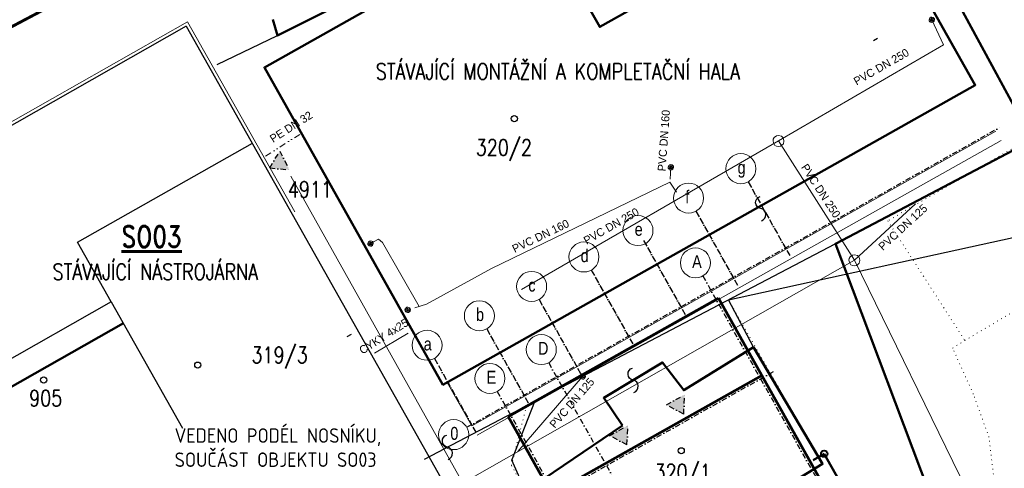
# Model space of a CAD drawing. Header units: millimetres. Extents: x 657207 to 1144608, y -1280639 to -942128.
# Tile 7 of 17: x 835832 to 927719, y -1091782 to -1049948. Entities that reach past the tile are written whole.
import ezdxf
from ezdxf import colors
from ezdxf.entities.mleader import LeaderData, LeaderLine
from ezdxf.enums import TextEntityAlignment as Align
from ezdxf.lldxf.tags import DXFTag
from ezdxf.math import Vec2, Vec3

# ---------------------------------------------------------------- set-up
doc = ezdxf.new("R2010")
doc.units = ezdxf.units.MM
for name, pattern in [('ACAD_ISO11W100', [33, 12, -3, 12, -3, 0, -3]), ('DASHDOT', [0.5, 0.25, -0.125, 0, -0.125]), ('DGN Style 2', [1864.39533, 1118.637198, -745.758132]), ('DIVIDE', [8, 3, -1.5, 0.25, -1.5, 0.25, -1.5]), ('DOT2', [0.875, 0.125, -0.75])]:
    doc.linetypes.add(name, pattern=pattern)
for name, color, linetype, lineweight in [('hranice', 3, 'Continuous', 20), ('IN_C_OSA', 6, 'DASHDOT', 18), ('IN_C_TENKA', 7, 'Continuous', 18), ('IN_NS_TLUSTA', 1, 'Continuous', 60), ('KJ-DEŠŤOVÁ-KANALIZACE', 32, 'KANALIZACE_DESTOVA_PODZ', 40), ('OstElektroNnPodz', 1, '660B', 13), ('OstKanDest', 32, '626B', 13), ('OstKanSplask', 34, 'KANALIZACE_SPLASKOVA_PODZ', 13), ('OstPlynNtl', 30, '633B', 13), ('OstVodPitna', 150, '616B', 13), ('Vrstva 34', 7, 'Continuous', 0), ('Vrstva 6', 7, 'Continuous', 0), ('Vrstva 60', 7, 'Continuous', 0)]:
    doc.layers.add(name, color=color, linetype=linetype, lineweight=lineweight)
for name, color, linetype in [('IN_BP_BOURACI PRACE', 40, 'Continuous'), ('IN_MODUL_SYSTEM', 7, 'DASHDOT'), ('IN_TEXT', 7, 'Continuous'), ('KATASTR', 251, 'Continuous')]:
    doc.layers.add(name, color=color, linetype=linetype)
doc.styles.add('ARIEL-CE', font='arial.ttf', dxfattribs={"width": 0.8})
doc.styles.add('iso', font='isocp.shx')
doc.styles.add('Koty', font='romand.shx', dxfattribs={"width": 0.8})
doc.styles.get("Standard").update_dxf_attribs({"font": 'iso.shx'})
doc.styles.add('Style-cs_Working', font='cs_Working.shx')
doc.linetypes.add('616B', pattern='A,5,-2,5,-5.5,[145,stn.shx,S=0.1,R=0,X=0,Y=0],-5.5,5,-2', length=30)
doc.linetypes.add('626B', pattern='A,5,-2,5,-5.5,[150,stn.shx,S=0.1,R=0,X=0,Y=0],-5.5,5,-2', length=30)
doc.linetypes.add('633B', pattern='A,5,-2,5,-5.5,[155,stn.shx,S=0.1,R=0,X=0,Y=0],-5.5,5,-2', length=30)
doc.linetypes.add('660B', pattern='A,5,-2,5,-5.5,[166,stn.shx,S=0.1,R=0,X=0,Y=0],-5.5,5,-2', length=30)
doc.linetypes.add('EL_VEDENI_NADZ', pattern='A,10,-15,[107,cadkon.shx,S=5,R=0,X=0,Y=0],-50,10,-10', length=95)
doc.linetypes.add('KANALIZACE_DESTOVA_PODZ', pattern='A,35,-15,[102,cadkon.shx,S=5,R=0,X=0,Y=5],-5,[106,cadkon.shx,S=5,R=0,X=10,Y=0],30,-15', length=100)
doc.linetypes.add('KANALIZACE_SPLASKOVA_PODZ', pattern='A,35,-15,[102,cadkon.shx,S=5,R=0,X=0,Y=5],-5,[102,cadkon.shx,S=5,R=0,X=20,Y=5],30,-15', length=100)
doc.linetypes.add('OCH_PASMO_PRUM_ZAVODU', pattern='A,17.5,[134,cadkon.shx,S=5,R=0,X=0,Y=-5],17.5,-10,0,-10', length=55)
tags = doc.linetypes.add('PLYN', pattern='A,12.7,-5.08,["GAS",Standard,S=2.54,R=0,X=-2.54,Y=-1.27],-6.35', length=24.13).pattern_tags.tags
tags[6] = DXFTag(74, 10)

# ---------------------------------------------------------------- blocks, each defined once
blk = doc.blocks.new('Z601')
at = {"layer": 'Vrstva 34', "color": 32, "linetype": 'Continuous', "lineweight": 13}
for p, q in [((-0.25, 0.05), (-0.2, 0.15)), ((-0.25, -0.05), (-0.25, 0.05)), ((-0.2, 0.15), (-0.149, 0.2)), ((-0.149, 0.1), (-0.15, -0.1)), ((-0.149, 0.2), (-0.049, 0.25)), ((-0.05, -0.15), (-0.049, 0.15)), ((-0.049, 0.25), (0.05, 0.25)), ((-0.049, 0.15), (0.05, 0.15)), ((0.05, 0.25), (0.15, 0.2)), ((0.05, 0.15), (0.05, -0.15)), ((0.15, 0.2), (0.2, 0.15)), ((0.15, -0.1), (0.15, 0.1)), ((0.2, 0.15), (0.25, 0.049)), ((0.25, 0.049), (0.25, -0.05)), ((-0.199, -0.15), (-0.25, -0.05)), ((-0.15, -0.201), (-0.199, -0.15)), ((-0.15, -0.1), (-0.05, -0.15)), ((-0.05, -0.25), (-0.15, -0.201)), ((0.05, -0.25), (-0.05, -0.25)), ((0.05, -0.15), (0.15, -0.1)), ((0.15, -0.2), (0.05, -0.25)), ((0.201, -0.15), (0.15, -0.2)), ((0.25, -0.05), (0.201, -0.15))]:
    blk.add_line(p, q, dxfattribs=at)
blk = doc.blocks.new('Z620')
at = {"layer": 'Vrstva 34', "color": 32, "linetype": 'Continuous', "lineweight": 13}
for p, q in [((-0.5, 0.1), (-0.45, 0.25)), ((-0.5, -0.1), (-0.5, 0.1)), ((-0.45, 0.25), (-0.35, 0.4)), ((-0.35, 0.4), (-0.1, 0.5)), ((-0.1, 0.5), (0.1, 0.499)), ((0.1, 0.499), (0.35, 0.4)), ((0.35, 0.4), (0.45, 0.25)), ((0.45, 0.25), (0.5, 0.1)), ((0.5, 0.1), (0.499, -0.1)), ((-0.4, -0.35), (-0.5, -0.1)), ((-0.251, -0.45), (-0.4, -0.35)), ((-0.1, -0.5), (-0.251, -0.45)), ((0.1, -0.5), (-0.1, -0.5)), ((0.249, -0.451), (0.1, -0.5)), ((0.4, -0.351), (0.249, -0.451)), ((0.499, -0.1), (0.4, -0.351))]:
    blk.add_line(p, q, dxfattribs=at)

msp = doc.modelspace()

# ---------------------------------------------------------------- hatches: boundary and pattern name
at = {"layer": 'IN_MODUL_SYSTEM', "ltscale": 2000}
h = msp.add_hatch(color=256, dxfattribs=at)
h.dxf.hatch_style = 1
h.paths.add_polyline_path([(860994.8, -1063950.7), (860102.5, -1062197.7), (859183.6, -1063769)])
h = msp.add_hatch(color=256, dxfattribs=at)
h.dxf.hatch_style = 1
h.paths.add_polyline_path([(897902.8, -1084907.7), (896188.3, -1085871.7), (897796.3, -1086724.8)])
h = msp.add_hatch(color=256, dxfattribs=at)
h.dxf.hatch_style = 1
h.paths.add_polyline_path([(892603.6, -1087776.2), (890889.1, -1088740.2), (892497.1, -1089593.3)])

# ---------------------------------------------------------------- linework, layer by layer
at = {"layer": 'hranice', "linetype": 'OCH_PASMO_PRUM_ZAVODU', "lineweight": 40, "ltscale": 100}
msp.add_spline([(775149.2, -1258898.6), (781910.2, -1250492.5), (784017, -1235686.6), (787323.3, -1220431.8), (793572.1, -1210466.6), (798895.4, -1196946.1), (822522.8, -1168774.6), (872842.7, -1148633.2), (891645.7, -1145653.8), (940184.8, -1130135.9), (987716.3, -1107160.6), (1005542.4, -1097245.3), (1035338, -1090317.6), (1058861.8, -1089414.3)], degree=3, dxfattribs=at)
at = {"layer": 'IN_BP_BOURACI PRACE', "lineweight": 50}
msp.add_lwpolyline([(892089.9, -1087802.8), (890344.5, -1085216.6), (895822.1, -1081915.4), (897796.2, -1084504.6), (904304.3, -1080497.5), (910761.2, -1091378.3), (891678.3, -1103042.4), (884740.7, -1092762.8)], close=True, dxfattribs=at)
at = {"layer": 'IN_C_OSA', "color": 4, "linetype": 'Continuous'}
for centre in [(903134.8, -1063840.3), (898253.5, -1066585), (893532.5, -1069614.7), (888491, -1072074.3), (898893.9, -1072624.2), (883609.7, -1074819), (878728.4, -1077563.7), (873847.2, -1080308.4), (884511.5, -1080711.1), (879717.4, -1083406.8), (876331.7, -1088644.4)]:
    msp.add_circle(centre, 1400, dxfattribs=at)
at = {"layer": 'IN_C_TENKA', "color": 3, "linetype": 'DOT2', "lineweight": 20, "ltscale": 500}
for p, q in [((931031.1, -1060495.1), (916842.1, -1068702.1)), ((916842.1, -1068702.1), (924041.1, -1079862.1)), ((901982.5, -1076067), (911950.6, -1070843.2)), ((911950.6, -1070843.2), (921566.1, -1096326.8)), ((924041.1, -1079862.1), (937701.1, -1071754.1)), ((883128.3, -1085947.5), (901982.5, -1076067)), ((910761.2, -1091378.3), (901982.5, -1076067)), ((922893.1, -1080567.1), (924041.1, -1079862.1)), ((924828.1, -1084866.1), (922893.1, -1080567.1)), ((926288.1, -1088886.1), (924828.1, -1084866.1)), ((883128.3, -1085947.5), (881720.1, -1091518.1)), ((928350.1, -1106226.1), (926288.1, -1088886.1)), ((881720.1, -1091518.1), (890201.1, -1106794.1))]:
    msp.add_line(p, q, dxfattribs=at)
at = {"layer": 'IN_C_TENKA', "color": 152}
msp.add_lwpolyline([(1057348.4, -1041384.4), (1046760.5, -1041769.1), (1014519.8, -1040236.8), (982419.6, -1037296.2), (966102, -1034890.3), (946039.4, -1030345.7), (932493, -1028427.6), (917437.6, -1027480.7), (899750.1, -1029269.4), (883957.7, -1032004.9), (859144.3, -1037836.6), (827917.3, -1054319), (799932.1, -1069090.3), (758273.7, -1091078.7), (745936.9, -1099153.6), (734921.7, -1108329.2), (710468.3, -1128698.7), (709639.9, -1132517.9), (716976.2, -1156486.8), (727014.2, -1176889.6), (735840.2, -1215314.4), (740053.4, -1249190.8), (741413.2, -1261231), (741254.4, -1264708.1)], dxfattribs=at)
at = {"layer": 'IN_C_TENKA', "color": 165, "lineweight": 50}
for points in [[(917716.7, -1037896.4), (930361.5, -1061195), (911950.6, -1070843.2), (921566.1, -1096326.8), (932883.7, -1095208.2), (938143.7, -1107810.3), (923532.7, -1114352.3), (934614.3, -1138300.6), (925353.5, -1142641.4), (880362.9, -1155762.1), (857823, -1163434.9), (838027.6, -1169542), (827413.9, -1174110), (809105.4, -1187752.7), (799028.6, -1208262.8), (790693, -1230922.1), (766136.3, -1222870.8), (747987.6, -1256642.3)], [(758273.7, -1091078.7), (859144.3, -1037836.6)], [(859459, -1049941.4), (859897, -1051436.8), (886697.6, -1037995.1)]]:
    msp.add_lwpolyline(points, dxfattribs=at)
at = {"layer": 'IN_MODUL_SYSTEM', "ltscale": 2000}
for p, q in [((877552.1, -1087958.2), (927241.9, -1060018.3)), ((859183.6, -1063769), (860102.5, -1062197.7)), ((860102.5, -1062197.7), (860994.8, -1063950.7)), ((859183.6, -1063769), (860994.8, -1063950.7)), ((899580, -1073844.5), (926456.2, -1121642.6)), ((885197.7, -1081931.5), (891082.1, -1092396.5)), ((881336.5, -1096729.1), (906181.4, -1082759.1)), ((880403.6, -1084627.1), (907279.8, -1132425.2)), ((896188.3, -1085871.7), (897902.8, -1084907.7)), ((897796.3, -1086724.8), (897902.8, -1084907.7)), ((897796.3, -1086724.8), (896188.3, -1085871.7)), ((890889.1, -1088740.2), (892603.6, -1087776.2)), ((892497.1, -1089593.3), (892603.6, -1087776.2)), ((892497.1, -1089593.3), (890889.1, -1088740.2))]:
    msp.add_line(p, q, dxfattribs=at)
at = {"layer": 'IN_MODUL_SYSTEM', "linetype": 'ACAD_ISO11W100', "ltscale": 50}
for p, q in [((903821, -1065060.6), (907696.3, -1071952.8)), ((898939.7, -1067805.3), (902815, -1074697.4)), ((894058.4, -1070550), (897933.8, -1077442.1)), ((889177.2, -1073294.7), (893052.5, -1080186.8)), ((884295.9, -1076039.3), (888171.2, -1082931.5)), ((879414.6, -1078784), (883290, -1085676.1)), ((874533.3, -1081528.7), (878408.7, -1088420.8))]:
    msp.add_line(p, q, dxfattribs=at)
at = {"layer": 'IN_NS_TLUSTA'}
for p, q in [((901036, -1075923.7), (881423.7, -1086951.4)), ((905084.3, -1083123.6), (901036, -1075923.7)), ((885472.1, -1094151.3), (881423.7, -1086951.4))]:
    msp.add_line(p, q, dxfattribs=at)
msp.add_lwpolyline([(885472.1, -1094151.3), (897970.2, -1116378.5), (889292.8, -1121257.6), (897595.5, -1136023.5), (925885, -1120116.6), (905084.3, -1083123.6), (885472.1, -1094151.3)], dxfattribs=at)
at = {"layer": 'KATASTR'}
for p, q in [((797397.2, -1070814.6), (859144.3, -1037836.6)), ((859897, -1051436.8), (886697.6, -1037995.1)), ((917716.7, -1037896.4), (930361.5, -1061195)), ((859459, -1049941.4), (859897, -1051436.8)), ((854272.1, -1054115.1), (859897, -1051436.8)), ((915881.7, -1051697), (915503.1, -1051906.1)), ((901982.5, -1076067), (996323.5, -1055393.8)), ((930361.5, -1061195), (873576.9, -1090952.9)), ((841232.5, -1070679.5), (857544.8, -1061475.1)), ((844373.4, -1076245.8), (841232.5, -1070679.5)), ((904304.3, -1080497.5), (901982.5, -1076067)), ((866775.7, -1079303.5), (866367.5, -1079533)), ((881757.1, -1091039.4), (883897.2, -1085544.5)), ((886291, -1101098.1), (881757.1, -1091039.4))]:
    msp.add_line(p, q, dxfattribs=at)
at = {"layer": 'KATASTR', "color": 7, "lineweight": 50}
msp.add_line((845508.5, -1078245.9), (824564.2, -1090132), dxfattribs=at)
msp.add_lwpolyline([(884012.1, -1040132.1), (858667.2, -1054393.4), (875322.1, -1083992.1), (925012.1, -1056052.1), (914282.1, -1037002.1), (889962.1, -1050622.1), (884012.1, -1040132.1)], dxfattribs=at)
at = {"layer": 'KATASTR'}
for points in [[(905054.5, -1068695.2, 0.7743875), (904989.1, -1067560.8, -0.7812922), (904923.8, -1066427.2)], [(893148.7, -1084700.5, 0.7743875), (893083.3, -1083566, -0.7812922), (893018, -1082432.4)], [(875815.9, -1090948.3, 0.7743875), (875750.5, -1089813.8, -0.7812922), (875685.2, -1088680.2)]]:
    msp.add_lwpolyline(points, format="xyb", dxfattribs=at)
for centre in [(881991.4, -1059174.3), (852453.9, -1082161.6), (838071.9, -1083554.2), (897567.9, -1090151.1)]:
    msp.add_circle(centre, 285.6, dxfattribs=at)
at = {"layer": 'KJ-DEŠŤOVÁ-KANALIZACE', "lineweight": 50, "ltscale": 100}
for p, q in [((909868.3, -1091015.4), (910912.5, -1090428.2)), ((910912.5, -1090428.2), (925800.7, -1116906.2))]:
    msp.add_line(p, q, dxfattribs=at)
at = {"layer": 'KJ-DEŠŤOVÁ-KANALIZACE', "ltscale": 100}
msp.add_circle((910912.5, -1090428.2), 300, dxfattribs=at)
at = {"layer": 'OstElektroNnPodz', "linetype": 'EL_VEDENI_NADZ', "lineweight": 13, "ltscale": 20}
msp.add_line((868938.2, -1081047.4), (872093.2, -1079167.4), dxfattribs=at)
at = {"layer": 'OstKanDest', "ltscale": 500}
for p, q in [((922035.2, -1052285.4), (906644.2, -1061254.4)), ((882647.2, -1075096.4), (906644.2, -1061254.4)), ((879877.2, -1073153.4), (896501.2, -1065107.4)), ((869691.2, -1070726.4), (873107.2, -1076691.4)), ((873784.2, -1076491.4), (879877.2, -1073153.4)), ((913733.2, -1072386.4), (877869.2, -1092754.4)), ((913737.2, -1072383.4), (933885, -1113525.9))]:
    msp.add_line(p, q, dxfattribs=at)
at = {"layer": 'OstKanDest', "ltscale": 400}
msp.add_line((906644.2, -1061254.4), (913733.2, -1072386.4), dxfattribs=at)
at = {"layer": 'OstKanDest', "ltscale": 200}
for p, q in [((919439.2, -1067130.4), (913733.2, -1072386.4)), ((888365.2, -1083218.4), (882316.2, -1090228.4))]:
    msp.add_line(p, q, dxfattribs=at)
at = {"layer": 'OstKanSplask', "ltscale": 100}
msp.add_line((861144.2, -1064553.3), (883236.3, -1103909.2), dxfattribs=at)
at = {"layer": 'OstPlynNtl', "linetype": 'PLYN', "ltscale": 300}
for q in [(816403.7, -1070042.2), (861496.4, -1067867.9)]:
    msp.add_line((851488.6, -1050131.8), q, dxfattribs=at)
at = {"layer": 'OstVodPitna', "linetype": 'DIVIDE', "lineweight": 13, "ltscale": 200}
msp.add_line((861969.2, -1060641.4), (858687.2, -1062732.4), dxfattribs=at)
at = {"layer": 'Vrstva 34', "color": 32, "linetype": 'Continuous', "lineweight": 13}
msp.add_line((920952.2, -1049955.4), (922035.2, -1052285.4), dxfattribs=at)
at = {"layer": 'Vrstva 34', "color": 32, "linetype": 'DGN Style 2', "lineweight": 13}
for p, q in [((896601.2, -1063711.4), (896501.2, -1065107.4)), ((896501.2, -1065107.4), (897478.2, -1066595.4)), ((868570.2, -1070826.4), (869322.2, -1070426.4)), ((869322.2, -1070426.4), (869691.2, -1070726.4)), ((873784.2, -1076491.4), (872038.2, -1077008.4))]:
    msp.add_line(p, q, dxfattribs=at)
at = {"layer": 'Vrstva 6', "color": 1, "linetype": 'Continuous', "lineweight": 30}
for p, q in [((851375.1, -1050541.1), (816812.7, -1070155)), ((851375.1, -1050541.1), (881204.9, -1103406)), ((844373.4, -1076245.8), (826140.9, -1086592.6)), ((844373.4, -1076245.8), (851036.6, -1088054.4))]:
    msp.add_line(p, q, dxfattribs=at)
at = {"layer": 'Vrstva 60', "color": 253, "linetype": 'Continuous', "lineweight": 0}
for p, q in [((878022.1, -1087832.1), (926922.1, -1060352.1)), ((878512, -1088703.9), (927412, -1061223.9)), ((875735.1, -1083769.1), (878022.1, -1087832.1))]:
    msp.add_line(p, q, dxfattribs=at)

# ---------------------------------------------------------------- block references
at = {"layer": 'Vrstva 34', "color": 32, "linetype": 'Continuous', "lineweight": 13, "xscale": 999.9976228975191, "yscale": 999.9976228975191, "zscale": 999.9976228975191, "rotation": 9.727428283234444}
for name, p in [('Z601', (920952.2, -1049955.4)), ('Z620', (906644.2, -1061254.4)), ('Z601', (896601.2, -1063711.4)), ('Z601', (868570.2, -1070826.4)), ('Z620', (913733.2, -1072386.4)), ('Z601', (872038.2, -1077008.4)), ('Z601', (888365.2, -1083218.4))]:
    msp.add_blockref(name, p, dxfattribs=at)

# ---------------------------------------------------------------- texts
at = {"layer": 'IN_C_OSA', "color": 7, "linetype": 'Continuous', "style": 'ARIEL-CE', "width": 0.8}
for s, p in [('g', (902827, -1064323.1)), ('f', (897945.7, -1067067.8)), ('e', (893224.7, -1070097.4)), ('d', (888183.1, -1072557.1)), ('A', (898586, -1073106.9)), ('c', (883301.9, -1075301.8)), ('b', (878420.6, -1078046.5)), ('a', (873539.3, -1080791.1)), ('D', (884203.7, -1081193.9)), ('E', (879409.6, -1083889.6)), ('0', (876023.9, -1089127.2))]:
    msp.add_text(s, height=1200, dxfattribs=at).set_placement(p)
at = {"layer": 'IN_NS_TLUSTA', "insert": (845331.4, -1069178.8), "char_height": 2000, "width": 30420.26, "attachment_point": 1, "style": 'Koty'}
msp.add_mtext('{\\LSO03}', dxfattribs=at)
at = {"layer": 'IN_TEXT', "char_height": 1500, "attachment_point": 1, "style": 'Koty'}
for s, insert, width in [('STÁVAJÍCÍ MONTÁŽNÍ A KOMPLETAČNÍ HALA', (869064.1, -1054021.9), 47782.289), ('STÁVAJÍCÍ NÁSTROJÁRNA', (838903.6, -1072713), 23287.271)]:
    msp.add_mtext(s, dxfattribs=dict(at, insert=insert, width=width))
at = {"layer": 'KATASTR', "char_height": 1500, "width": 486.766, "attachment_point": 1, "style": 'Koty'}
for s, insert in [('320/2', (878397.1, -1061119.3)), ('4911', (860865.8, -1065023.9)), ('319/3', (857464.7, -1080466.6)), ('905', (836713.7, -1084498.8)), ('320/1', (895075.1, -1091389.4))]:
    msp.add_mtext(s, dxfattribs=dict(at, insert=insert))
at = {"layer": 'OstElektroNnPodz', "linetype": 'EL_VEDENI_NADZ', "lineweight": 13, "ltscale": 20, "style": 'Style-cs_Working'}
msp.add_text('CYKY 4x25', height=749.99, rotation=32.502375, dxfattribs=at).set_placement((869803.5, -1079478.5), align=Align.MIDDLE_CENTER)
at = {"layer": 'OstVodPitna', "linetype": 'DIVIDE', "lineweight": 13, "ltscale": 200, "style": 'Style-cs_Working'}
msp.add_text('PE DN 32', height=749.99, rotation=32.502375, dxfattribs=at).set_placement((861158.3, -1059935.9), align=Align.MIDDLE_CENTER)
at = {"layer": 'Vrstva 34', "color": 32, "linetype": 'Continuous', "lineweight": 13, "style": 'Style-cs_Working'}
for s, rotation, p in [('PVC DN 250', 29.81865, (916234.9, -1054339.8)), ('PVC DN 160', 85.928906, (895939.4, -1061219.1)), ('PVC DN 250', 303.075747, (910598.7, -1065905.4)), ('PVC DN 250', 29.81865, (891036.9, -1069193.8)), ('PVC DN 125', 42.648022, (918249.7, -1069304.2)), ('PVC DN 160', 25.827786, (884443.8, -1070121.5)), ('PVC DN 125', 49.209253, (887366.3, -1085688.7))]:
    msp.add_text(s, height=749.99, rotation=rotation, dxfattribs=at).set_placement(p, align=Align.MIDDLE_CENTER)

# ---------------------------------------------------------------- leaders
at = {"layer": 'hranice'}
ml = msp.add_multileader_mtext('Standard', dxfattribs=at)
ml.set_content('{\\H0.75x;VEDENO PODÉL NOSNÍKU,  SOUČÁST OBJEKTU SO03}', color=256, style='iso')
ml.set_leader_properties()
ml.build(insert=Vec2(0, 0))
ml.multileader.update_dxf_attribs({"text_left_attachment_type": 5, "text_right_attachment_type": 5, "arrow_head_size": 1800})
ctx = ml.context
ctx.base_point, ctx.char_height, ctx.arrow_head_size, ctx.plane_origin = Vec3(850291.2, -1093019.4), 1800, 1800, Vec3(814813.6, -1114560.3)
ctx.left_attachment, ctx.right_attachment = 5, 5
notes = []
notes.append((ctx, [(0, (1, 1, 0), (870087.4, -1093019.4), (-1, 0), 8, [(0, [(880605.8, -1096907.6)], 0, [])])]))
ctx.mtext.insert, ctx.mtext.width, ctx.mtext.defined_height, ctx.mtext.flow_direction = Vec3(850293.2, -1088054.4), 21301.012, 7687, 5
for ctx, leaders in notes:
    for number, flags, end, landing, length, lines in leaders:
        leader = LeaderData()
        leader.index, (leader.has_last_leader_line, leader.has_dogleg_vector, leader.attachment_direction) = number, flags
        leader.last_leader_point, leader.dogleg_vector, leader.dogleg_length = Vec3(end), Vec3(landing), length
        for number, points, colour, breaks in lines:
            line = LeaderLine()
            line.index, line.vertices, line.color, line.breaks = number, Vec3.list(points), colors.encode_raw_color(colour), breaks
            leader.lines.append(line)
        ctx.leaders.append(leader)

doc.saveas('drawing.dxf')
